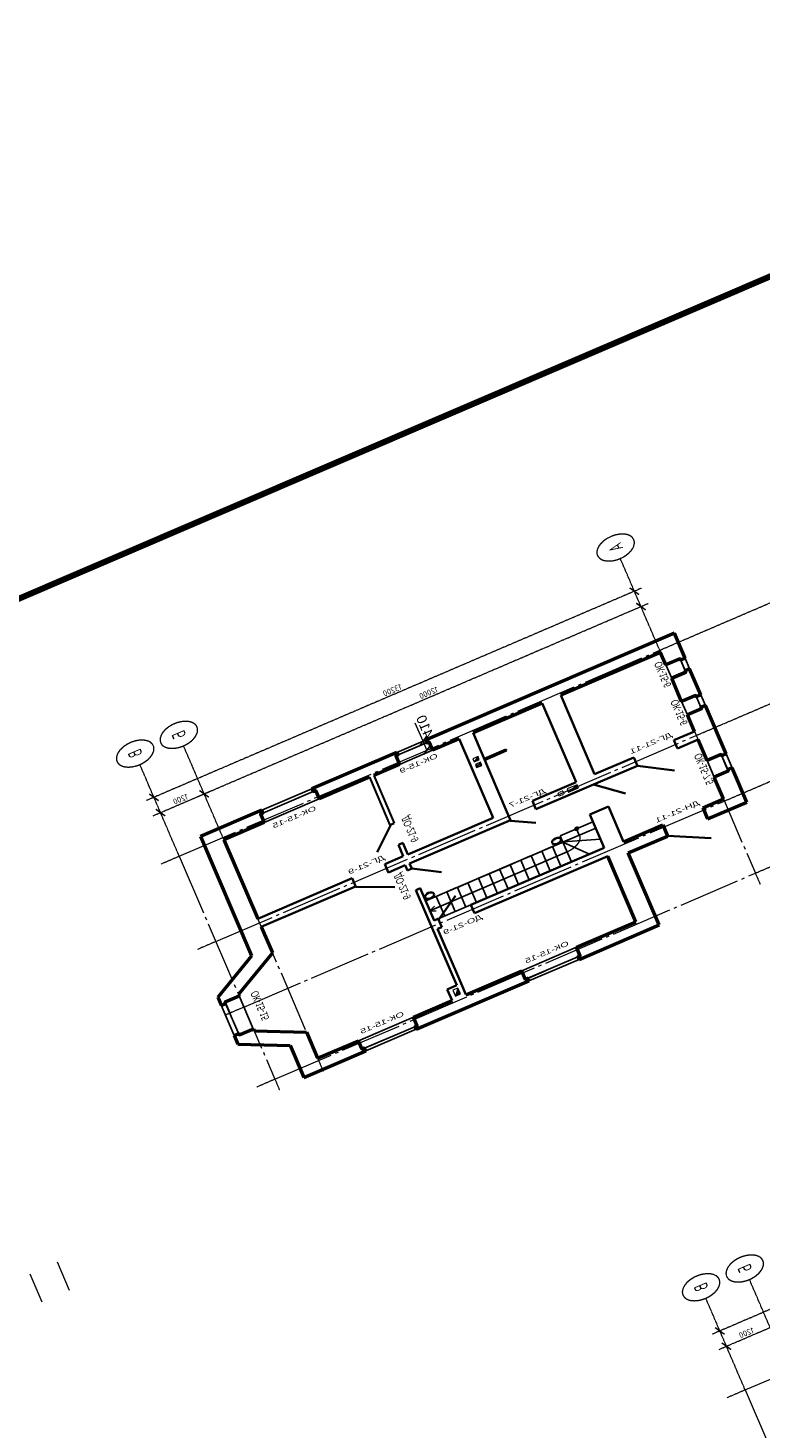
# Model space of a CAD drawing. Header units: millimetres. Extents: x -2096172177 to 2055029645, y -728784453 to 1899906214.
# Tile 10 of 109: x -227944138 to -218588645, y -690597864 to -672725273. Entities that reach past the tile are written whole.
import ezdxf
from ezdxf import colors
from ezdxf.entities.mleader import LeaderData, LeaderLine
from ezdxf.enums import TextEntityAlignment as Align
from ezdxf.math import Vec2, Vec3

# ---------------------------------------------------------------- set-up
doc = ezdxf.new("R2010")
doc.units = ezdxf.units.MM
doc.linetypes.add('ACAD_ISO03W100', pattern=[30, 12, -18])
doc.linetypes.add('DASHDOT_axis', pattern=[24, 20, -1.5, 1, -1.5])
for name, color, linetype, lineweight in [('Вентканалы', 214, 'Continuous', 18), ('Внутренние стены', 3, 'Continuous', 35), ('Двери', 20, 'Continuous', 25), ('Лестница', 7, 'Continuous', 25), ('линии', 3, 'Continuous', 20), ('Наружные стены', 1, 'Continuous', 50), ('Окна и двери', 4, 'Continuous', 25), ('Размеры окон', 6, 'Continuous', 18), ('Рамка', 2, 'Continuous', 100), ('Толщины привязок', 130, 'Continuous', 18)]:
    doc.layers.add(name, color=color, linetype=linetype, lineweight=lineweight)
doc.styles.add('GOST-2.304_Type-B', font='GOST Common.ttf')
doc.styles.get("Standard").update_dxf_attribs({"font": 'arial.ttf'})
doc.styles.add('Аннотативный', font='arial.ttf')
doc.styles.add('стиль для стен', font='arial.ttf')

# ---------------------------------------------------------------- blocks, each defined once
blk = doc.blocks.new('_ArchTick')
at = {"color": 0, "linetype": 'ByBlock', "const_width": 0.15}
blk.add_lwpolyline([(-0.5, -0.5), (0.5, 0.5)], dxfattribs=at)
blk = doc.blocks.new('л')
at = {"layer": 'Лестница'}
blk.add_line((0, 0), (900, 0), dxfattribs=at)
blk = doc.blocks.new('а')
at = {"layer": 'Лестница'}
blk.add_blockref('л', (-900, 0), dxfattribs=at)
blk = doc.blocks.new('Фасад (на основе 1 эт)')
at = {"layer": 'Вентканалы'}
h = blk.add_hatch(color=256, dxfattribs=at)
h.dxf.hatch_style = 1
h.paths.add_polyline_path([(1784910.111, 942712.479), (1785180.111, 942712.479), (1785180.111, 942852.479)])
h = blk.add_hatch(color=256, dxfattribs=at)
h.dxf.hatch_style = 1
h.paths.add_polyline_path([(1776300.114, 939942.654), (1776440.114, 939942.654), (1776440.114, 940082.654)])
h = blk.add_hatch(color=256, dxfattribs=at)
h.dxf.hatch_style = 1
h.paths.add_polyline_path([(1776700.114, 940082.654), (1776560.114, 940082.654), (1776630.114, 940012.654)])
h.paths.add_polyline_path([(1776700.114, 939942.654), (1776630.114, 940012.654), (1776560.114, 939942.654)])
h = blk.add_hatch(color=256, dxfattribs=at)
h.dxf.hatch_style = 1
h.paths.add_polyline_path([(1779170.111, 938192.654), (1779030.111, 937922.654), (1779170.111, 937922.654)])
at = {"linetype": 'DASHDOT_axis'}
for p, q in [((1775200.484, 947867.654), (1775200.484, 948367.654)), ((1779100.484, 947867.654), (1779100.484, 948367.654)), ((1782100.484, 947867.654), (1782100.484, 948367.654)), ((1785400.484, 947867.654), (1785400.484, 948367.654)), ((1772500.484, 934467.654), (1772500.484, 948067.654)), ((1772000.484, 947867.654), (1771000.484, 947867.654)), ((1775200.484, 947867.654), (1772000.484, 947867.654)), ((1772562.984, 947867.654), (1772625.484, 947867.654)), ((1773262.984, 947867.654), (1773325.484, 947867.654)), ((1785400.484, 947867.654), (1785900.484, 947867.654)), ((1772000.484, 946667.654), (1771000.484, 946667.654)), ((1775200.484, 946667.654), (1772000.484, 946667.654)), ((1773137.984, 946667.654), (1773075.484, 946667.654)), ((1773137.984, 946667.654), (1773075.484, 946667.654)), ((1785400.484, 946667.654), (1785900.484, 946667.654)), ((1805202.26, 940049.145), (1805202.26, 940549.145)), ((1802502.26, 926649.145), (1802502.26, 940249.145)), ((1802002.26, 940049.145), (1801002.26, 940049.145)), ((1805202.26, 940049.145), (1802002.26, 940049.145)), ((1802564.76, 940049.145), (1802627.26, 940049.145)), ((1803264.76, 940049.145), (1803327.26, 940049.145)), ((1802002.26, 938849.145), (1801002.26, 938849.145)), ((1805202.26, 938849.145), (1802002.26, 938849.145)), ((1773200.484, 937867.654), (1773200.484, 934467.654)), ((1772000.484, 934667.654), (1771000.484, 934667.654)), ((1775200.484, 934667.654), (1772000.484, 934667.654)), ((1772437.984, 934667.654), (1772375.484, 934667.654)), ((1773137.984, 934667.654), (1773075.484, 934667.654)), ((1775200.484, 934667.654), (1775200.484, 931467.654)), ((1779100.484, 934667.654), (1779100.484, 931467.654)), ((1782100.484, 934667.654), (1782100.484, 931467.654)), ((1785400.484, 934667.654), (1785400.484, 931467.654)), ((1785400.484, 934667.654), (1785900.484, 934667.654))]:
    blk.add_line(p, q, dxfattribs=at)
at = {"linetype": 'DASHDOT_axis', "lineweight": 15, "ltscale": 100}
for p, q in [((1775200.484, 947867.654), (1785400.484, 947867.654)), ((1775200.484, 946667.654), (1785400.484, 946667.654)), ((1805202.26, 940049.145), (1815402.26, 940049.145)), ((1775200.484, 934667.654), (1785400.484, 934667.654))]:
    blk.add_line(p, q, dxfattribs=at)
at = {"linetype": 'DASHDOT_axis', "lineweight": 20, "ltscale": 100}
for p, q in [((1775200.484, 947867.654), (1775200.484, 934667.654)), ((1779100.484, 947867.654), (1779100.484, 934667.654)), ((1782100.484, 947867.654), (1782100.484, 934667.654)), ((1785400.484, 947867.654), (1785400.484, 934667.654)), ((1805202.26, 940049.145), (1805202.26, 926849.145))]:
    blk.add_line(p, q, dxfattribs=at)
at = {"linetype": 'DASHDOT_axis'}
for centre in [(1770500.484, 947867.654), (1770500.484, 946667.654), (1800502.26, 940049.145), (1800502.26, 938849.145), (1770500.484, 934667.654)]:
    blk.add_circle(centre, 500, dxfattribs=at)
at = {"layer": 'Вентканалы'}
for p, q in [((1784910.111, 942712.479), (1785180.111, 942852.479)), ((1776300.114, 939942.654), (1776440.114, 940082.654)), ((1776560.114, 939942.654), (1776700.114, 940082.654)), ((1776560.114, 940082.654), (1776700.114, 939942.654)), ((1779170.111, 938192.654), (1779030.111, 937922.654))]:
    blk.add_line(p, q, dxfattribs=at)
for points in [[(1784910.111, 942852.479), (1785180.111, 942852.479), (1785180.111, 942712.479), (1784910.111, 942712.479)], [(1776300.114, 940082.654), (1776440.114, 940082.654), (1776440.114, 939942.654), (1776300.114, 939942.654)], [(1776560.114, 940082.654), (1776700.114, 940082.654), (1776700.114, 939942.654), (1776560.114, 939942.654)], [(1779030.111, 937922.654), (1779030.111, 938192.654), (1779170.111, 938192.654), (1779170.111, 937922.654)]]:
    blk.add_lwpolyline(points, close=True, dxfattribs=at)
at = {"layer": 'Вентканалы', "linetype": 'ACAD_ISO03W100'}
blk.add_lwpolyline([(1779030.111, 938452.654), (1779170.111, 938452.654), (1779170.111, 938312.654), (1779030.111, 938312.654)], close=True, dxfattribs=at)
at = {"layer": 'Внутренние стены'}
for p, q in [((1778910.484, 946667.654), (1778910.484, 944074.573)), ((1779290.484, 946667.654), (1779290.484, 944074.573)), ((1778910.484, 944074.573), (1779302.763, 944074.573)), ((1779307.845, 944066.931), (1779968.719, 943174.707)), ((1777487.255, 942647.987), (1778322.425, 943235.549)), ((1778910.484, 943174.573), (1778910.484, 942667.654)), ((1778910.484, 943174.573), (1779302.763, 943174.573)), ((1779290.484, 943174.573), (1779290.484, 942712.654)), ((1785293.216, 942973.263), (1784783.216, 942973.263)), ((1784783.216, 942712.654), (1784783.216, 942973.263)), ((1777485.02, 942547.654), (1777485.02, 942667.654)), ((1778385.02, 942667.654), (1778910.484, 942667.654)), ((1778385.02, 942547.654), (1778385.02, 942667.654)), ((1779290.484, 942712.654), (1779525.283, 942712.654)), ((1779525.283, 942712.654), (1779525.283, 942592.654)), ((1780425.283, 942712.654), (1780425.283, 942587.695)), ((1780425.283, 942712.654), (1784258.219, 942712.654)), ((1784258.219, 942712.654), (1784783.683, 942712.654)), ((1778910.484, 942547.654), (1778910.484, 940202.654)), ((1779290.484, 942592.654), (1779290.484, 939822.654)), ((1779290.484, 942592.654), (1779525.283, 942592.654)), ((1779525.283, 942587.321), (1780159.883, 941938.663)), ((1780425.283, 942592.654), (1781910.485, 942592.654)), ((1781960.037, 942482.507), (1781311.379, 941847.907)), ((1781910.484, 942482.507), (1781910.484, 942487.654)), ((1782283.216, 942482.507), (1781910.484, 942482.507)), ((1781910.485, 942487.655), (1781910.485, 942592.654)), ((1782283.216, 942592.654), (1783241.215, 942592.654)), ((1782283.216, 942482.489), (1782283.216, 942592.654)), ((1782285.134, 942482.426), (1782285.134, 942487.214)), ((1785293.216, 942593.263), (1784783.216, 942593.263)), ((1781910.484, 937922.654), (1781910.484, 941582.507)), ((1782290.484, 941582.507), (1781910.484, 941582.507)), ((1782290.484, 937922.654), (1782290.484, 941582.507)), ((1775300.484, 940202.654), (1778910.484, 940202.654)), ((1775300.484, 939822.654), (1778910.484, 939822.654)), ((1779316.826, 939822.654), (1779819.62, 939264.067)), ((1778910.484, 939122.654), (1778910.484, 937922.654)), ((1779290.484, 939122.654), (1779290.484, 937922.654)), ((1775300.484, 937922.654), (1778910.484, 937922.654)), ((1779290.484, 937922.654), (1779290.484, 937412.654)), ((1780390.484, 937922.654), (1781910.484, 937922.654)), ((1780390.484, 937922.654), (1780390.484, 937412.654)), ((1775300.484, 937412.654), (1778910.484, 937412.654)), ((1778910.484, 937412.654), (1778910.484, 936335.15)), ((1779290.484, 937537.978), (1780167.557, 936889.321)), ((1779290.484, 937412.654), (1779290.484, 936335.154)), ((1780390.484, 937412.654), (1782000.484, 937412.654)), ((1779290.484, 936335.154), (1780097.023, 935521.067)), ((1778910.484, 935235.154), (1778910.484, 934667.654)), ((1779290.484, 935235.154), (1779290.484, 934667.654))]:
    blk.add_line(p, q, dxfattribs=at)
at = {"layer": 'Внутренние стены', "lineweight": 30}
for p, q in [((1775300.484, 942667.654), (1777485.02, 942667.654)), ((1776475.02, 939822.654), (1776475.02, 939222.654)), ((1776540.02, 939822.654), (1776540.02, 939222.654)), ((1776475.02, 939222.654), (1776540.02, 939222.654))]:
    blk.add_line(p, q, dxfattribs=at)
at = {"layer": 'Внутренние стены', "color": 3, "lineweight": 30}
blk.add_line((1775300.484, 942547.654), (1777485.02, 942547.654), dxfattribs=at)
at = {"layer": 'Внутренние стены', "color": 3}
for p, q in [((1778385.02, 942547.654), (1778910.484, 942547.654)), ((1782283.216, 942592.654), (1784258.219, 942592.654)), ((1784258.219, 942592.654), (1784783.683, 942592.654))]:
    blk.add_line(p, q, dxfattribs=at)
at = {"layer": 'Внутренние стены', "color": 1}
blk.add_line((1782495.579, 936335.154), (1783314.094, 935343.757), dxfattribs=at)
at = {"layer": 'Внутренние стены'}
for points in [[(1778910.484, 939822.654), (1779290.484, 939822.654)], [(1778910.484, 939122.654), (1779290.484, 939122.654)], [(1778910.484, 936335.15), (1779290.484, 936335.154)], [(1778910.484, 935235.154), (1779290.484, 935235.154)]]:
    blk.add_lwpolyline(points, dxfattribs=at)
for centre in [(1780865.435, 942449.58), (1780863.675, 938961.142)]:
    blk.add_circle(centre, 120, dxfattribs=at)
at = {"layer": 'Лестница'}
for p, q in [((1781010.484, 938822.654), (1781010.484, 942592.654)), ((1781010.484, 942592.654), (1781910.484, 942592.654)), ((1781010.484, 942302.654), (1781910.484, 942302.654)), ((1781460.484, 942592.654), (1781460.484, 938822.654)), ((1781910.484, 942592.654), (1781910.484, 937922.654)), ((1781010.484, 942012.654), (1781910.484, 942012.654)), ((1781010.484, 941722.654), (1781910.484, 941722.654)), ((1781010.484, 941432.654), (1781910.484, 941432.654)), ((1781010.484, 941142.654), (1781910.484, 941142.654)), ((1781010.484, 940852.654), (1781910.484, 940852.654)), ((1781010.484, 940562.654), (1781910.484, 940562.654)), ((1781010.484, 940272.654), (1781910.484, 940272.654)), ((1781010.484, 939982.654), (1781910.484, 939982.654)), ((1781010.484, 939692.654), (1781910.484, 939692.654)), ((1781010.484, 939402.654), (1781910.484, 939402.654)), ((1781010.484, 939112.654), (1781910.484, 939112.654)), ((1781010.484, 939112.654), (1781910.484, 939112.654)), ((1781010.484, 939112.654), (1781910.484, 939112.654)), ((1781010.484, 939112.654), (1781910.484, 939112.654)), ((1781010.484, 939112.654), (1781910.484, 939112.654)), ((1780720.484, 937922.654), (1780720.484, 938822.654)), ((1780720.484, 938822.654), (1781010.484, 938822.654)), ((1781010.484, 938822.654), (1781010.484, 937922.654)), ((1781010.484, 938822.654), (1781910.484, 938822.654)), ((1781010.484, 938822.654), (1781910.484, 938325.528)), ((1781011.025, 938814.989), (1781517.673, 937923.958)), ((1780720.484, 938372.654), (1781010.484, 938372.654)), ((1781910.484, 937922.654), (1780720.484, 937922.654))]:
    blk.add_line(p, q, dxfattribs=at)
at = {"layer": 'Лестница', "linetype": 'DASHDOT_axis', "lineweight": 15, "ltscale": 100}
for p, q in [((1781460.742, 942592.269), (1781357.21, 942442.53)), ((1781460.484, 942592.654), (1781561.779, 942443.619))]:
    blk.add_line(p, q, dxfattribs=at)
blk.add_circle((1780720.188, 938372.025), 55.356, dxfattribs=at)
blk.add_arc((1781010.484, 938822.654), 450, 270, 0, dxfattribs=at)
at = {"layer": 'линии'}
for p, q in [((1788851.957, 955491.376), (1790147.183, 955491.376)), ((1788851.957, 954741.376), (1790147.183, 954741.376))]:
    blk.add_line(p, q, dxfattribs=at)
at = {"layer": 'Наружные стены'}
for p, q in [((1780240.42, 947177.654), (1781282.911, 948376.072)), ((1781282.911, 948376.072), (1781653.484, 948376.072)), ((1783033.484, 948376.072), (1783436.727, 948376.072)), ((1783436.727, 948376.072), (1784345.989, 947177.654)), ((1780473.493, 946667.654), (1781515.226, 947866.072)), ((1781515.226, 947866.072), (1781588.484, 947866.072)), ((1783098.484, 947866.072), (1783183.496, 947866.072)), ((1783183.496, 947866.072), (1784098.25, 946667.654)), ((1774790.484, 947177.654), (1780240.42, 947177.654)), ((1774790.484, 945495.899), (1774790.484, 947177.654)), ((1784345.989, 947177.654), (1785810.484, 947177.654)), ((1785810.484, 947177.654), (1785810.484, 945476.21)), ((1775300.484, 946667.654), (1778910.484, 946667.654)), ((1775300.484, 945560.899), (1775300.484, 946667.654)), ((1779290.484, 946667.654), (1780473.493, 946667.654)), ((1784098.25, 946667.654), (1785300.484, 946667.654)), ((1785300.484, 946667.654), (1785300.484, 945541.21)), ((1774790.484, 941780.793), (1774790.484, 944115.899)), ((1775300.484, 942667.654), (1775300.484, 944050.899)), ((1785300.484, 944031.21), (1785300.484, 942973.263)), ((1785810.484, 944096.21), (1785810.484, 940996.793)), ((1775300.484, 941845.793), (1775300.484, 942547.654)), ((1785300.484, 942593.263), (1785300.484, 941061.793)), ((1774790.484, 934157.654), (1774790.484, 941000.793)), ((1775300.484, 940202.654), (1775300.484, 940935.793)), ((1775300.484, 937922.654), (1775300.484, 939822.654)), ((1785300.484, 939551.793), (1785300.484, 937922.654)), ((1785810.484, 939616.793), (1785810.484, 937412.654)), ((1785300.484, 937922.654), (1782290.484, 937922.654)), ((1775300.484, 934667.654), (1775300.484, 937412.654)), ((1782000.484, 937412.654), (1782000.484, 936335.154)), ((1785810.484, 937412.654), (1782510.484, 937412.654)), ((1782510.484, 937412.654), (1782510.484, 936335.154)), ((1782000.484, 935235.154), (1782000.484, 934667.654)), ((1782510.484, 935235.154), (1782510.484, 934157.654)), ((1775868.468, 934667.654), (1775300.484, 934667.654)), ((1775868.468, 934277.654), (1775868.468, 934667.654)), ((1776478.468, 934667.654), (1776478.468, 934277.654)), ((1777543.468, 934667.654), (1776478.468, 934667.654)), ((1778910.484, 934667.654), (1778153.468, 934667.654)), ((1780246.468, 934667.654), (1779290.484, 934667.654)), ((1782000.484, 934667.654), (1781006.468, 934667.654)), ((1775933.468, 934157.654), (1774790.484, 934157.654)), ((1777608.468, 934157.654), (1776413.468, 934157.654)), ((1780311.468, 934157.654), (1778088.468, 934157.654)), ((1782510.484, 934157.654), (1780941.468, 934157.654))]:
    blk.add_line(p, q, dxfattribs=at)
for points in [[(1781653.485, 948379.544), (1781653.485, 948256.072), (1781588.485, 948256.072), (1781588.485, 947869.544)], [(1783033.485, 948376.072), (1783033.485, 948256.072), (1783098.485, 948256.072), (1783098.485, 947866.072)], [(1774793.956, 945495.899), (1774913.956, 945495.899), (1774913.956, 945560.899), (1775303.956, 945560.899)], [(1785810.484, 945476.21), (1785690.484, 945476.21), (1785690.484, 945541.21), (1785300.484, 945541.21)], [(1774790.484, 944115.899), (1774913.956, 944115.899), (1774913.956, 944050.899), (1775300.484, 944050.899)], [(1785810.484, 944096.21), (1785690.484, 944096.21), (1785690.484, 944031.21), (1785300.484, 944031.21)], [(1774790.484, 941780.793), (1774910.484, 941780.793), (1774910.484, 941845.793), (1775300.484, 941845.793)], [(1774790.484, 941000.793), (1774910.484, 941000.793), (1774910.484, 940935.793), (1775300.484, 940935.793)], [(1785810.486, 940996.791), (1785690.486, 940996.791), (1785690.486, 941061.791), (1785300.486, 941061.791)], [(1785810.486, 939616.791), (1785690.486, 939616.791), (1785690.486, 939551.791), (1785300.486, 939551.791)], [(1782000.484, 936335.154), (1782510.484, 936335.154)], [(1782000.484, 935235.154), (1782510.484, 935235.154)], [(1775933.468, 934157.654), (1775933.468, 934277.654), (1775868.468, 934277.654), (1775868.468, 934667.654)], [(1776413.468, 934157.654), (1776413.468, 934277.654), (1776478.468, 934277.654), (1776478.468, 934667.654)], [(1777608.468, 934157.654), (1777608.468, 934277.654), (1777543.468, 934277.654), (1777543.468, 934667.654)], [(1778088.468, 934157.654), (1778088.468, 934277.654), (1778153.468, 934277.654), (1778153.468, 934667.654)], [(1780311.468, 934157.654), (1780311.468, 934277.654), (1780246.468, 934277.654), (1780246.468, 934667.654)], [(1780941.468, 934157.654), (1780941.468, 934277.654), (1781006.468, 934277.654), (1781006.468, 934667.654)]]:
    blk.add_lwpolyline(points, dxfattribs=at)
at = {"layer": 'Окна и двери'}
for p, q in [((1783033.484, 948376.072), (1781653.484, 948376.072)), ((1781653.484, 948376.072), (1781653.484, 948256.072)), ((1783033.484, 948256.072), (1783033.484, 948376.072)), ((1781588.484, 947867.654), (1781588.484, 948256.072)), ((1781588.484, 948256.072), (1782163.484, 948256.072)), ((1781653.484, 948256.072), (1783098.484, 948256.072)), ((1783098.484, 948256.072), (1783033.484, 948256.072)), ((1783098.484, 948256.072), (1783098.484, 947867.654)), ((1783098.484, 947867.654), (1781588.484, 947867.654)), ((1774913.956, 945495.899), (1774790.484, 945495.899)), ((1774790.484, 945495.899), (1774790.484, 944115.899)), ((1774913.956, 945560.899), (1774913.956, 945495.899)), ((1774913.956, 944115.899), (1774913.956, 945560.899)), ((1774913.956, 945560.899), (1775300.484, 945560.899)), ((1775300.484, 945560.899), (1775300.484, 944050.899)), ((1785300.484, 944031.21), (1785300.484, 945541.21)), ((1785300.484, 945541.21), (1785690.484, 945541.21)), ((1785690.484, 945541.21), (1785690.484, 944966.21)), ((1785810.484, 945476.21), (1785690.484, 945476.21)), ((1785690.484, 945476.21), (1785690.484, 944031.21)), ((1785810.484, 944096.21), (1785810.484, 945476.21)), ((1774913.956, 944050.899), (1774913.956, 944625.899)), ((1774790.484, 944115.899), (1774913.956, 944115.899)), ((1775300.484, 944050.899), (1774913.956, 944050.899)), ((1785690.484, 944031.21), (1785300.484, 944031.21)), ((1785690.484, 944031.21), (1785690.484, 944096.21)), ((1785690.484, 944096.21), (1785810.484, 944096.21)), ((1774910.484, 941780.793), (1774790.484, 941780.793)), ((1774790.484, 941780.793), (1774790.484, 941000.793)), ((1774910.484, 941845.793), (1774910.484, 941780.793)), ((1774910.484, 941000.793), (1774910.484, 941845.793)), ((1774910.484, 941845.793), (1775300.484, 941845.793)), ((1775300.484, 941845.793), (1775300.484, 940935.793)), ((1774910.484, 940935.793), (1774910.484, 941510.793)), ((1774790.484, 941000.793), (1774910.484, 941000.793)), ((1775300.484, 940935.793), (1774910.484, 940935.793)), ((1785300.484, 939551.793), (1785300.484, 941061.793)), ((1785300.484, 941061.793), (1785690.484, 941061.793)), ((1785690.484, 941061.793), (1785690.484, 940486.793)), ((1785810.484, 940996.793), (1785690.484, 940996.793)), ((1785690.484, 940996.793), (1785690.484, 939551.793)), ((1785810.484, 939616.793), (1785810.484, 940996.793)), ((1785690.484, 939551.793), (1785300.484, 939551.793)), ((1785690.484, 939551.793), (1785690.484, 939616.793)), ((1785690.484, 939616.793), (1785810.484, 939616.793)), ((1775868.468, 934667.654), (1776478.468, 934667.654)), ((1777543.468, 934277.654), (1777543.468, 934667.654)), ((1777543.468, 934667.654), (1778153.468, 934667.654)), ((1778153.468, 934667.654), (1778153.468, 934277.654)), ((1780246.468, 934277.654), (1780246.468, 934667.654)), ((1780246.468, 934667.654), (1781006.468, 934667.654)), ((1781006.468, 934667.654), (1781006.468, 934277.654)), ((1775868.468, 934277.654), (1775933.468, 934277.654)), ((1776413.468, 934277.654), (1775868.468, 934277.654)), ((1776478.468, 934277.654), (1775903.468, 934277.654)), ((1775933.468, 934277.654), (1775933.468, 934157.654)), ((1775933.468, 934157.654), (1776413.468, 934157.654)), ((1776413.468, 934157.654), (1776413.468, 934277.654)), ((1777543.468, 934277.654), (1777608.468, 934277.654)), ((1778088.468, 934277.654), (1777543.468, 934277.654)), ((1778153.468, 934277.654), (1777578.468, 934277.654)), ((1777608.468, 934277.654), (1777608.468, 934157.654)), ((1777608.468, 934157.654), (1778088.468, 934157.654)), ((1778088.468, 934157.654), (1778088.468, 934277.654)), ((1780941.468, 934277.654), (1780246.468, 934277.654)), ((1780396.468, 934277.654), (1780311.468, 934277.654)), ((1780311.468, 934277.654), (1780311.468, 934157.654)), ((1780311.468, 934157.654), (1780941.468, 934157.654)), ((1781006.468, 934277.654), (1780431.468, 934277.654)), ((1780941.468, 934157.654), (1780941.468, 934277.654))]:
    blk.add_line(p, q, dxfattribs=at)
at = {"layer": 'Рамка'}
blk.add_line((1762583.109, 912472.164), (1762583.109, 971872.164), dxfattribs=at)
at = {"layer": 'Толщины привязок'}
for p, q in [((1774790.484, 941063.293), (1773965.484, 941063.293)), ((1774790.484, 941063.293), (1774790.484, 941188.293)), ((1775200.484, 941063.293), (1774790.484, 941063.293))]:
    blk.add_line(p, q, dxfattribs=at)
at = {"linetype": 'DASHDOT_axis', "xscale": 250, "yscale": 250, "zscale": 250}
for p, rotation in [((1772500.484, 947867.654), 90), ((1773200.484, 946667.654), 269.9999999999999), ((1802502.26, 940049.145), 90), ((1772500.484, 934667.654), 269.9999999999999), ((1773200.484, 934667.654), 269.9999999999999)]:
    blk.add_blockref('_ArchTick', p, dxfattribs=dict(at, rotation=rotation))
at = {"layer": 'Лестница', "rotation": 90}
for p in [(1781010.484, 942302.654), (1781010.484, 942012.654), (1781010.484, 941722.654), (1781010.484, 941432.654), (1781010.484, 941142.654), (1781010.484, 940852.654), (1781010.484, 940562.654), (1781010.484, 940272.654), (1781010.484, 939982.654), (1781010.484, 939692.654), (1781010.484, 939402.654), (1781010.484, 939112.654)]:
    blk.add_blockref('а', p, dxfattribs=at)
at = {"layer": 'Толщины привязок', "xscale": 250, "yscale": 250, "zscale": 250, "rotation": 180}
blk.add_blockref('_ArchTick', (1774790.484, 941063.293), dxfattribs=at)
at = {"layer": 'Толщины привязок', "xscale": 250, "yscale": 250, "zscale": 250}
blk.add_blockref('_ArchTick', (1775200.484, 941063.293), dxfattribs=at)
at = {"linetype": 'DASHDOT_axis', "style": 'GOST-2.304_Type-B'}
for s, p in [('В', (1770500.484, 947867.654)), ('Б', (1770500.484, 946667.654)), ('В', (1800502.26, 940049.145)), ('Б', (1800502.26, 938849.145)), ('А', (1770500.484, 934667.654))]:
    blk.add_text(s, height=350, dxfattribs=at).set_placement(p, align=Align.MIDDLE_CENTER)
at = {"linetype": 'DASHDOT_axis', "insert": (1803014.76, 939449.145), "char_height": 250, "attachment_point": 5, "rotation": 90, "style": 'GOST-2.304_Type-B', "bg_fill": 3, "box_fill_scale": 1.1, "bg_fill_color": 256, "bg_fill_true_color": 13158600, "bg_fill_transparency": 0}
blk.add_mtext('1200', dxfattribs=at)
at = {"layer": 'Двери', "style": 'Аннотативный'}
for s, p in [('ДГ-21-9', (1778722.815, 943110.735)), ('ДО-21-9', (1782628.846, 941439.948)), ('ДГ-21-7', (1778814.733, 938715.358)), ('ДГ-21-11', (1778741.791, 935220.388)), ('ДН-21-11', (1781821.898, 935262.967))]:
    blk.add_text(s, height=200, rotation=90, dxfattribs=at).set_placement(p)
for p in [(1779477.051, 942891.312), (1777392.564, 942142.135)]:
    blk.add_text('ДО-21-9', height=200, dxfattribs=at).set_placement(p)
at = {"layer": 'Размеры окон', "style": 'Аннотативный'}
for s, p in [('ОК-15-15', (1781659.424, 947383.248)), ('ОК-15-6', (1775621.772, 934737.148)), ('ОК-15-6', (1777361.894, 934736.891)), ('ОК-15-7.5', (1779831.59, 934725.218))]:
    blk.add_text(s, height=200, dxfattribs=at).set_placement(p)
for s, p in [('ОК-15-15', (1775685.64, 944215.456)), ('ОК-15-15', (1785087.858, 944223.7)), ('ОК-15-9', (1775672.964, 940872.279)), ('ОК-15-15', (1785094.422, 939698.917))]:
    blk.add_text(s, height=200, rotation=90, dxfattribs=at).set_placement(p)
at = {"layer": 'Толщины привязок', "insert": (1774252.984, 940875.793), "char_height": 250, "attachment_point": 5, "rotation": 180, "style": 'стиль для стен'}
blk.add_mtext('410', dxfattribs=at)
at = {"layer": 'Наружные стены'}
ml = blk.add_multileader_mtext('Standard', dxfattribs=at)
ml.set_content('', color=256)
ml.set_leader_properties()
ml.build(insert=Vec2(0, 0))
ctx = ml.context
ctx.base_point, ctx.plane_origin = Vec3(1780481.493, 946667.654), Vec3(1779290.484, 946667.654)
notes = []
notes.append((ctx, [(0, (1, 1, 0), (1780473.493, 946667.654), (1, 0), 8, [(0, [(1779290.484, 946667.654)], 0, [])])]))
ctx.mtext.insert, ctx.mtext.flow_direction = Vec3(1780483.493, 946669.654), 5
for ctx, leaders in notes:
    for number, flags, end, landing, length, lines in leaders:
        leader = LeaderData()
        leader.index, (leader.has_last_leader_line, leader.has_dogleg_vector, leader.attachment_direction) = number, flags
        leader.last_leader_point, leader.dogleg_vector, leader.dogleg_length = Vec3(end), Vec3(landing), length
        for number, points, colour, breaks in lines:
            line = LeaderLine()
            line.index, line.vertices, line.color, line.breaks = number, Vec3.list(points), colors.encode_raw_color(colour), breaks
            leader.lines.append(line)
        ctx.leaders.append(leader)
at = {"linetype": 'DASHDOT_axis'}
blk.add_line((1803202.26, 940249.145), (1803202.26, 938649.145), dxfattribs=at)
at = {"linetype": 'DASHDOT_axis', "xscale": 250, "yscale": 250, "zscale": 250, "rotation": 90}
blk.add_blockref('_ArchTick', (1803202.26, 940049.145), dxfattribs=at)
at = {"linetype": 'DASHDOT_axis', "char_height": 250, "attachment_point": 5, "rotation": 90, "style": 'GOST-2.304_Type-B', "bg_fill": 3, "box_fill_scale": 1.1, "bg_fill_color": 256, "bg_fill_true_color": 13158600, "bg_fill_transparency": 0}
for s, insert in [('1200', (1773012.984, 947267.654)), ('13200', (1772312.984, 941267.654))]:
    blk.add_mtext(s, dxfattribs=dict(at, insert=insert))
at = {"linetype": 'DASHDOT_axis'}
for p, q in [((1773200.484, 948067.654), (1773200.484, 946467.654)), ((1773200.484, 946867.654), (1773200.484, 937467.654))]:
    blk.add_line(p, q, dxfattribs=at)
at = {"linetype": 'DASHDOT_axis', "xscale": 250, "yscale": 250, "zscale": 250, "rotation": 90}
for p in [(1773200.484, 947867.654), (1773200.484, 946667.654)]:
    blk.add_blockref('_ArchTick', p, dxfattribs=at)
at = {"linetype": 'DASHDOT_axis', "insert": (1773012.984, 940451.964), "char_height": 250, "attachment_point": 5, "rotation": 90, "style": 'GOST-2.304_Type-B', "bg_fill": 3, "box_fill_scale": 1.1, "bg_fill_color": 256, "bg_fill_true_color": 13158600, "bg_fill_transparency": 0}
blk.add_mtext('12000', dxfattribs=at)

msp = doc.modelspace()

# ---------------------------------------------------------------- block references
at = {"layer": 'линии', "xscale": -303.5998588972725, "yscale": 505.4961991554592, "zscale": 303.5998588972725, "rotation": 113.219251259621}
msp.add_blockref('Фасад (на основе 1 эт)', (1838877.1, 900175.745), dxfattribs=at)

doc.saveas('drawing.dxf')
